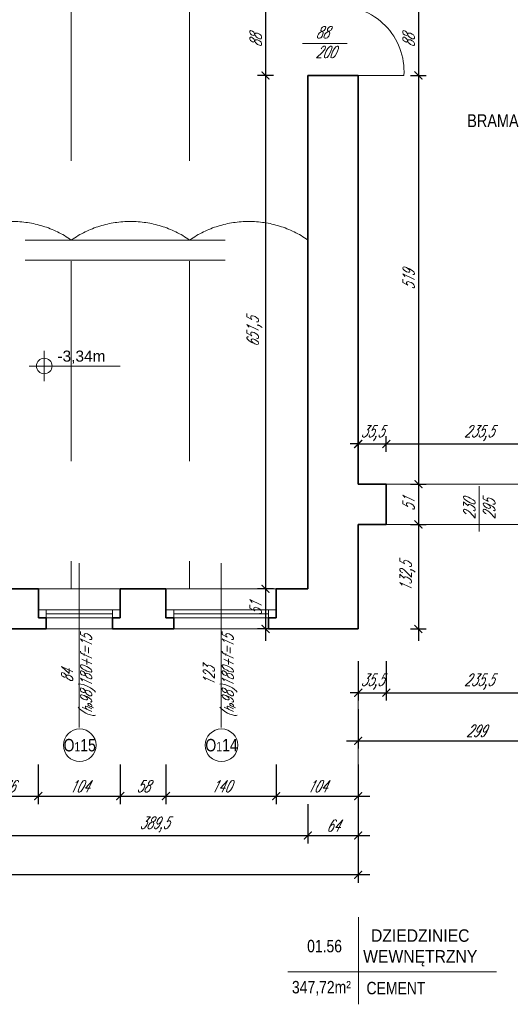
# Model space of a CAD drawing. Header units: millimetres. Extents: x 402 to 79005, y -7782 to 89952.
# Tile 246 of 256: x 25312 to 25935, y 37912 to 39161. Entities that reach past the tile are written whole.
import ezdxf
from ezdxf.enums import TextEntityAlignment as Align

# ---------------------------------------------------------------- set-up
doc = ezdxf.new("R2010")
doc.units = ezdxf.units.MM
doc.header["$LTSCALE"] = 10
doc.linetypes.add('DASHED', pattern=[19.05, 12.7, -6.35])
doc.layers.get('0').update_dxf_attribs({"lineweight": 0})
doc.layers.get('Defpoints').update_dxf_attribs({"color": 253})
for name, color, linetype, lineweight in [('01 parter - ściany', 253, 'Continuous', 35), ('03-01_okna', 253, 'Continuous', 15), ('03_drzwi', 253, 'Continuous', 15), ('04-1_widok', 253, 'Continuous', 5), ('04-2_nad', 253, 'DASHED', 5), ('05-01_wymiary', 253, 'Continuous', 5), ('05-03_opis', 253, 'Continuous', 5)]:
    doc.layers.add(name, color=color, linetype=linetype, lineweight=lineweight)
doc.styles.add('arial', font='ARIAL.TTF')
doc.styles.add('ariel', font='ARIAL.TTF', dxfattribs={"width": 0.8})
doc.styles.add('ariel_wym', font='simplex.shx', dxfattribs={"width": 0.65, "oblique": 25})
doc.dimstyles.new('ariel 50', dxfattribs={"dimtxt": 15, "dimasz": 10, "dimexe": 10, "dimexo": 0, "dimgap": 5, "dimtad": 1, "dimdec": 1, "dimrnd": 0.5, "dimtxsty": 'ariel_wym', "dimblk": 'ARCHTICK', "dimcen": 2.5, "dimdle": 15, "dimazin": 0, "dimtfac": 1, "dimtdec": 1, "dimtix": 1, "dimtmove": 0, "dimatfit": 3, "dimldrblk": 'DOT', "dimfxl": 0, "dimarcsym": 0})
doc.dimstyles.new('ariel 50 wnętrze', dxfattribs={"dimtxt": 15, "dimasz": 10, "dimexe": 10, "dimexo": 0, "dimgap": 5, "dimtad": 1, "dimdec": 1, "dimrnd": 0.5, "dimtxsty": 'ariel_wym', "dimblk": 'ARCHTICK', "dimcen": 2.5, "dimdle": 15, "dimazin": 0, "dimtfac": 1, "dimtdec": 1, "dimtix": 1, "dimtmove": 0, "dimatfit": 3, "dimldrblk": 'DOT', "dimfxl": 0, "dimarcsym": 0})

# ---------------------------------------------------------------- blocks, each defined once
blk = doc.blocks.new('_ArchTick')
at = {"color": 0, "linetype": 'ByBlock', "const_width": 0.15}
blk.add_lwpolyline([(-0.5, -0.5), (0.5, 0.5)], dxfattribs=at)
blk = doc.blocks.new('*D656')
at = {"layer": '05-01_wymiary', "color": 0, "lineweight": -2}
for p, q in [((25259.8, 38215.8), (25259.8, 38165.8)), ((25335.8, 38215.8), (25335.8, 38165.8)), ((25244.8, 38175.8), (25350.8, 38175.8))]:
    blk.add_line(p, q, dxfattribs=at)
at = {"layer": 'Defpoints', "color": 0}
for p in [(25259.8, 38439), (25335.8, 38439), (25335.8, 38175.8)]:
    blk.add_point(p, dxfattribs=at)
at = {"layer": '05-01_wymiary', "color": 0, "lineweight": -2, "xscale": 10, "yscale": 10, "zscale": 10, "rotation": 180}
blk.add_blockref('_ArchTick', (25259.8, 38175.8), dxfattribs=at)
at = {"layer": '05-01_wymiary', "color": 0, "lineweight": -2, "xscale": 10, "yscale": 10, "zscale": 10}
blk.add_blockref('_ArchTick', (25335.8, 38175.8), dxfattribs=at)
at = {"layer": '05-01_wymiary', "color": 0, "insert": (25297.8, 38188.3), "char_height": 15, "attachment_point": 5, "style": 'ariel_wym'}
blk.add_mtext('76', dxfattribs=at)
blk = doc.blocks.new('_Dot')
at = {"color": 0, "linetype": 'ByBlock', "lineweight": -2}
blk.add_line((-0.5, 0), (-1, 0), dxfattribs=at)
at = {"color": 0, "linetype": 'ByBlock', "const_width": 0.5}
blk.add_lwpolyline([(-0.25, 0, 1), (0.25, 0, 1)], format="xyb", close=True, dxfattribs=at)
blk = doc.blocks.new('*D657')
at = {"layer": '05-01_wymiary', "color": 0, "lineweight": -2}
for p, q in [((25335.8, 38215.8), (25335.8, 38165.8)), ((25439.8, 38215.8), (25439.8, 38165.8)), ((25320.8, 38175.8), (25454.8, 38175.8))]:
    blk.add_line(p, q, dxfattribs=at)
at = {"layer": 'Defpoints', "color": 0}
for p in [(25335.8, 38439), (25439.8, 38439), (25439.8, 38175.8)]:
    blk.add_point(p, dxfattribs=at)
at = {"layer": '05-01_wymiary', "color": 0, "lineweight": -2, "xscale": 10, "yscale": 10, "zscale": 10, "rotation": 180}
blk.add_blockref('_ArchTick', (25335.8, 38175.8), dxfattribs=at)
at = {"layer": '05-01_wymiary', "color": 0, "lineweight": -2, "xscale": 10, "yscale": 10, "zscale": 10}
blk.add_blockref('_ArchTick', (25439.8, 38175.8), dxfattribs=at)
at = {"layer": '05-01_wymiary', "color": 0, "insert": (25387.8, 38188.3), "char_height": 15, "attachment_point": 5, "style": 'ariel_wym'}
blk.add_mtext('104', dxfattribs=at)
blk = doc.blocks.new('*D658')
at = {"layer": '05-01_wymiary', "color": 0, "lineweight": -2}
for p, q in [((25439.8, 38215.8), (25439.8, 38165.8)), ((25497.8, 38215.8), (25497.8, 38165.8)), ((25424.8, 38175.8), (25512.8, 38175.8))]:
    blk.add_line(p, q, dxfattribs=at)
at = {"layer": 'Defpoints', "color": 0}
for p in [(25439.8, 38439), (25497.8, 38439.1), (25497.8, 38175.8)]:
    blk.add_point(p, dxfattribs=at)
at = {"layer": '05-01_wymiary', "color": 0, "lineweight": -2, "xscale": 10, "yscale": 10, "zscale": 10, "rotation": 180}
blk.add_blockref('_ArchTick', (25439.8, 38175.8), dxfattribs=at)
at = {"layer": '05-01_wymiary', "color": 0, "lineweight": -2, "xscale": 10, "yscale": 10, "zscale": 10}
blk.add_blockref('_ArchTick', (25497.8, 38175.8), dxfattribs=at)
at = {"layer": '05-01_wymiary', "color": 0, "insert": (25468.8, 38188.3), "char_height": 15, "attachment_point": 5, "style": 'ariel_wym'}
blk.add_mtext('58', dxfattribs=at)
blk = doc.blocks.new('*D659')
at = {"layer": '05-01_wymiary', "color": 0, "lineweight": -2}
for p, q in [((25497.8, 38215.8), (25497.8, 38165.8)), ((25637.8, 38215.8), (25637.8, 38165.8)), ((25482.8, 38175.8), (25652.8, 38175.8))]:
    blk.add_line(p, q, dxfattribs=at)
at = {"layer": 'Defpoints', "color": 0}
for p in [(25497.8, 38439.1), (25637.8, 38439.1), (25637.8, 38175.8)]:
    blk.add_point(p, dxfattribs=at)
at = {"layer": '05-01_wymiary', "color": 0, "lineweight": -2, "xscale": 10, "yscale": 10, "zscale": 10, "rotation": 180}
blk.add_blockref('_ArchTick', (25497.8, 38175.8), dxfattribs=at)
at = {"layer": '05-01_wymiary', "color": 0, "lineweight": -2, "xscale": 10, "yscale": 10, "zscale": 10}
blk.add_blockref('_ArchTick', (25637.8, 38175.8), dxfattribs=at)
at = {"layer": '05-01_wymiary', "color": 0, "insert": (25567.8, 38188.3), "char_height": 15, "attachment_point": 5, "style": 'ariel_wym'}
blk.add_mtext('140', dxfattribs=at)
blk = doc.blocks.new('*D660')
at = {"layer": '05-01_wymiary', "color": 0, "lineweight": -2}
for p, q in [((25637.8, 38215.8), (25637.8, 38165.8)), ((25741.8, 38215.8), (25741.8, 38165.8)), ((25622.8, 38175.8), (25756.8, 38175.8))]:
    blk.add_line(p, q, dxfattribs=at)
at = {"layer": 'Defpoints', "color": 0}
for p in [(25637.8, 38439.1), (25741.8, 38388), (25741.8, 38175.8)]:
    blk.add_point(p, dxfattribs=at)
at = {"layer": '05-01_wymiary', "color": 0, "lineweight": -2, "xscale": 10, "yscale": 10, "zscale": 10, "rotation": 180}
blk.add_blockref('_ArchTick', (25637.8, 38175.8), dxfattribs=at)
at = {"layer": '05-01_wymiary', "color": 0, "lineweight": -2, "xscale": 10, "yscale": 10, "zscale": 10}
blk.add_blockref('_ArchTick', (25741.8, 38175.8), dxfattribs=at)
at = {"layer": '05-01_wymiary', "color": 0, "insert": (25689.8, 38188.3), "char_height": 15, "attachment_point": 5, "style": 'ariel_wym'}
blk.add_mtext('104', dxfattribs=at)
blk = doc.blocks.new('*D665')
at = {"layer": '05-01_wymiary', "color": 0, "lineweight": -2}
for p, q in [((25288.4, 38165.8), (25288.4, 38115.8)), ((25677.8, 38165.8), (25677.8, 38115.8)), ((25273.4, 38125.8), (25692.8, 38125.8))]:
    blk.add_line(p, q, dxfattribs=at)
at = {"layer": 'Defpoints', "color": 0}
for p in [(25288.4, 38869), (25677.8, 38439.1), (25677.8, 38125.8)]:
    blk.add_point(p, dxfattribs=at)
at = {"layer": '05-01_wymiary', "color": 0, "lineweight": -2, "xscale": 10, "yscale": 10, "zscale": 10, "rotation": 180}
blk.add_blockref('_ArchTick', (25288.4, 38125.8), dxfattribs=at)
at = {"layer": '05-01_wymiary', "color": 0, "lineweight": -2, "xscale": 10, "yscale": 10, "zscale": 10}
blk.add_blockref('_ArchTick', (25677.8, 38125.8), dxfattribs=at)
at = {"layer": '05-01_wymiary', "color": 0, "insert": (25483.1, 38139.7), "char_height": 15, "attachment_point": 5, "style": 'ariel_wym'}
blk.add_mtext('389,5', dxfattribs=at)
blk = doc.blocks.new('*D666')
at = {"layer": '05-01_wymiary', "color": 0, "lineweight": -2}
for p, q in [((25677.8, 38165.8), (25677.8, 38115.8)), ((25741.8, 38165.8), (25741.8, 38115.8)), ((25662.8, 38125.8), (25756.8, 38125.8))]:
    blk.add_line(p, q, dxfattribs=at)
at = {"layer": 'Defpoints', "color": 0}
for p in [(25677.8, 38439.1), (25741.8, 38388), (25741.8, 38125.8)]:
    blk.add_point(p, dxfattribs=at)
at = {"layer": '05-01_wymiary', "color": 0, "lineweight": -2, "xscale": 10, "yscale": 10, "zscale": 10, "rotation": 180}
blk.add_blockref('_ArchTick', (25677.8, 38125.8), dxfattribs=at)
at = {"layer": '05-01_wymiary', "color": 0, "lineweight": -2, "xscale": 10, "yscale": 10, "zscale": 10}
blk.add_blockref('_ArchTick', (25741.8, 38125.8), dxfattribs=at)
at = {"layer": '05-01_wymiary', "color": 0, "insert": (25709.8, 38138.3), "char_height": 15, "attachment_point": 5, "style": 'ariel_wym'}
blk.add_mtext('64', dxfattribs=at)
blk = doc.blocks.new('*D667')
at = {"layer": '05-01_wymiary', "color": 0, "lineweight": -2}
for p, q in [((24111.7, 38115.8), (24111.7, 38065.8)), ((25741.8, 38115.8), (25741.8, 38065.8)), ((25756.8, 38075.8), (24096.7, 38075.8))]:
    blk.add_line(p, q, dxfattribs=at)
at = {"layer": 'Defpoints', "color": 0}
for p in [(24111.7, 38388), (25741.8, 38388), (24111.7, 38075.8)]:
    blk.add_point(p, dxfattribs=at)
at = {"layer": '05-01_wymiary', "color": 0, "lineweight": -2, "xscale": 10, "yscale": 10, "zscale": 10, "rotation": 180}
blk.add_blockref('_ArchTick', (24111.7, 38075.8), dxfattribs=at)
at = {"layer": '05-01_wymiary', "color": 0, "lineweight": -2, "xscale": 10, "yscale": 10, "zscale": 10}
blk.add_blockref('_ArchTick', (25741.8, 38075.8), dxfattribs=at)
at = {"layer": '05-01_wymiary', "color": 0, "insert": (24926.8, 38088.3), "char_height": 15, "attachment_point": 5, "style": 'ariel_wym'}
blk.add_mtext('1630', dxfattribs=at)
blk = doc.blocks.new('*D668')
at = {"layer": '05-01_wymiary', "color": 0, "lineweight": -2}
for p, q in [((25741.8, 38347.1), (25741.8, 38297.1)), ((25777.5, 38347.1), (25777.5, 38297.1)), ((25741.8, 38307.1), (25731.8, 38307.1)), ((25741.8, 38307.1), (25777.5, 38307.1)), ((25777.5, 38307.1), (25787.5, 38307.1))]:
    blk.add_line(p, q, dxfattribs=at)
at = {"layer": 'Defpoints', "color": 0}
for p in [(25741.8, 38520.7), (25777.5, 38520.7), (25777.5, 38307.1)]:
    blk.add_point(p, dxfattribs=at)
at = {"layer": '05-01_wymiary', "color": 0, "lineweight": -2, "xscale": 10, "yscale": 10, "zscale": 10}
blk.add_blockref('_ArchTick', (25741.8, 38307.1), dxfattribs=at)
at = {"layer": '05-01_wymiary', "color": 0, "lineweight": -2, "xscale": 10, "yscale": 10, "zscale": 10, "rotation": 180}
blk.add_blockref('_ArchTick', (25777.5, 38307.1), dxfattribs=at)
at = {"layer": '05-01_wymiary', "color": 0, "insert": (25759.7, 38321.1), "char_height": 15, "attachment_point": 5, "style": 'ariel_wym'}
blk.add_mtext('35,5', dxfattribs=at)
blk = doc.blocks.new('*D669')
at = {"layer": '05-01_wymiary', "color": 0, "lineweight": -2}
for p, q in [((25777.5, 38347.1), (25777.5, 38297.1)), ((26012.9, 38347.1), (26012.9, 38297.1)), ((25762.5, 38307.1), (26027.9, 38307.1))]:
    blk.add_line(p, q, dxfattribs=at)
at = {"layer": 'Defpoints', "color": 0}
for p in [(25777.5, 38520.7), (26012.9, 38520.7), (26012.9, 38307.1)]:
    blk.add_point(p, dxfattribs=at)
at = {"layer": '05-01_wymiary', "color": 0, "lineweight": -2, "xscale": 10, "yscale": 10, "zscale": 10, "rotation": 180}
blk.add_blockref('_ArchTick', (25777.5, 38307.1), dxfattribs=at)
at = {"layer": '05-01_wymiary', "color": 0, "lineweight": -2, "xscale": 10, "yscale": 10, "zscale": 10}
blk.add_blockref('_ArchTick', (26012.9, 38307.1), dxfattribs=at)
at = {"layer": '05-01_wymiary', "color": 0, "insert": (25895.2, 38321.1), "char_height": 15, "attachment_point": 5, "style": 'ariel_wym'}
blk.add_mtext('235,5', dxfattribs=at)
blk = doc.blocks.new('*D677')
at = {"layer": '05-01_wymiary', "color": 0, "lineweight": -2}
for p, q in [((25741.8, 38286.1), (25741.8, 38236.1)), ((26041, 38286.1), (26041, 38236.1)), ((25726.8, 38246.1), (26056, 38246.1))]:
    blk.add_line(p, q, dxfattribs=at)
at = {"layer": 'Defpoints', "color": 0}
for p in [(26041, 38571.7), (25741.8, 38520.7), (26041, 38246.1)]:
    blk.add_point(p, dxfattribs=at)
at = {"layer": '05-01_wymiary', "color": 0, "lineweight": -2, "xscale": 10, "yscale": 10, "zscale": 10, "rotation": 180}
blk.add_blockref('_ArchTick', (25741.8, 38246.1), dxfattribs=at)
at = {"layer": '05-01_wymiary', "color": 0, "lineweight": -2, "xscale": 10, "yscale": 10, "zscale": 10}
blk.add_blockref('_ArchTick', (26041, 38246.1), dxfattribs=at)
at = {"layer": '05-01_wymiary', "color": 0, "insert": (25891.4, 38258.6), "char_height": 15, "attachment_point": 5, "style": 'ariel_wym'}
blk.add_mtext('299', dxfattribs=at)
blk = doc.blocks.new('*D688')
at = {"layer": '05-01_wymiary', "color": 0, "lineweight": -2}
for p, q in [((25818.3, 39193.7), (25818.3, 39075.7)), ((25808.3, 39178.7), (25828.3, 39178.7)), ((25808.3, 39090.7), (25828.3, 39090.7))]:
    blk.add_line(p, q, dxfattribs=at)
at = {"layer": 'Defpoints', "color": 0}
for p in [(25741.8, 39178.7), (25741.8, 39090.7), (25818.3, 39090.7)]:
    blk.add_point(p, dxfattribs=at)
at = {"layer": '05-01_wymiary', "color": 0, "lineweight": -2, "xscale": 10, "yscale": 10, "zscale": 10}
for p, rotation in [((25818.3, 39178.7), 90), ((25818.3, 39090.7), 270)]:
    blk.add_blockref('_ArchTick', p, dxfattribs=dict(at, rotation=rotation))
at = {"layer": '05-01_wymiary', "color": 0, "insert": (25805.8, 39134.7), "char_height": 15, "attachment_point": 5, "rotation": 90, "style": 'ariel_wym'}
blk.add_mtext('88', dxfattribs=at)
blk = doc.blocks.new('*D689')
at = {"layer": '05-01_wymiary', "color": 0, "lineweight": -2}
for p, q in [((25818.3, 39105.7), (25818.3, 38556.7)), ((25808.3, 39090.7), (25828.3, 39090.7)), ((25808.3, 38571.7), (25828.3, 38571.7))]:
    blk.add_line(p, q, dxfattribs=at)
at = {"layer": 'Defpoints', "color": 0}
for p in [(25741.8, 39090.7), (25777.5, 38571.7), (25818.3, 38571.7)]:
    blk.add_point(p, dxfattribs=at)
at = {"layer": '05-01_wymiary', "color": 0, "lineweight": -2, "xscale": 10, "yscale": 10, "zscale": 10}
for p, rotation in [((25818.3, 39090.7), 90), ((25818.3, 38571.7), 270)]:
    blk.add_blockref('_ArchTick', p, dxfattribs=dict(at, rotation=rotation))
at = {"layer": '05-01_wymiary', "color": 0, "insert": (25805.8, 38831.2), "char_height": 15, "attachment_point": 5, "rotation": 90, "style": 'ariel_wym'}
blk.add_mtext('519', dxfattribs=at)
blk = doc.blocks.new('*D690')
at = {"layer": '05-01_wymiary', "color": 0, "lineweight": -2}
for p, q in [((25818.3, 38586.7), (25818.3, 38505.7)), ((25808.3, 38571.7), (25828.3, 38571.7)), ((25808.3, 38520.7), (25828.3, 38520.7))]:
    blk.add_line(p, q, dxfattribs=at)
at = {"layer": 'Defpoints', "color": 0}
for p in [(25777.5, 38571.7), (25777.5, 38520.7), (25818.3, 38520.7)]:
    blk.add_point(p, dxfattribs=at)
at = {"layer": '05-01_wymiary', "color": 0, "lineweight": -2, "xscale": 10, "yscale": 10, "zscale": 10}
for p, rotation in [((25818.3, 38571.7), 90), ((25818.3, 38520.7), 270)]:
    blk.add_blockref('_ArchTick', p, dxfattribs=dict(at, rotation=rotation))
at = {"layer": '05-01_wymiary', "color": 0, "insert": (25805.8, 38546.2), "char_height": 15, "attachment_point": 5, "rotation": 90, "style": 'ariel_wym'}
blk.add_mtext('51', dxfattribs=at)
blk = doc.blocks.new('*D691')
at = {"layer": '05-01_wymiary', "color": 0, "lineweight": -2}
for p, q in [((25818.3, 38535.7), (25818.3, 38373)), ((25808.3, 38520.7), (25828.3, 38520.7)), ((25808.3, 38388), (25828.3, 38388))]:
    blk.add_line(p, q, dxfattribs=at)
at = {"layer": 'Defpoints', "color": 0}
for p in [(25777.5, 38520.7), (25741.8, 38388), (25818.3, 38388)]:
    blk.add_point(p, dxfattribs=at)
at = {"layer": '05-01_wymiary', "color": 0, "lineweight": -2, "xscale": 10, "yscale": 10, "zscale": 10}
for p, rotation in [((25818.3, 38520.7), 90), ((25818.3, 38388), 270)]:
    blk.add_blockref('_ArchTick', p, dxfattribs=dict(at, rotation=rotation))
at = {"layer": '05-01_wymiary', "color": 0, "insert": (25804.4, 38454.4), "char_height": 15, "attachment_point": 5, "rotation": 90, "style": 'ariel_wym'}
blk.add_mtext('132,5', dxfattribs=at)
blk = doc.blocks.new('*D692')
at = {"layer": '05-01_wymiary', "color": 0, "lineweight": -2}
for p, q in [((25741.8, 38622.8), (25731.8, 38622.8)), ((25741.8, 38612.8), (25741.8, 38632.8)), ((25741.8, 38622.8), (25777.5, 38622.8)), ((25777.5, 38612.8), (25777.5, 38632.8)), ((25777.5, 38622.8), (25787.5, 38622.8))]:
    blk.add_line(p, q, dxfattribs=at)
at = {"layer": 'Defpoints', "color": 0}
for p in [(25777.5, 38622.8), (25741.8, 38571.7), (25777.5, 38571.7)]:
    blk.add_point(p, dxfattribs=at)
at = {"layer": '05-01_wymiary', "color": 0, "lineweight": -2, "xscale": 10, "yscale": 10, "zscale": 10}
blk.add_blockref('_ArchTick', (25741.8, 38622.8), dxfattribs=at)
at = {"layer": '05-01_wymiary', "color": 0, "lineweight": -2, "xscale": 10, "yscale": 10, "zscale": 10, "rotation": 180}
blk.add_blockref('_ArchTick', (25777.5, 38622.8), dxfattribs=at)
at = {"layer": '05-01_wymiary', "color": 0, "insert": (25759.7, 38636.7), "char_height": 15, "attachment_point": 5, "style": 'ariel_wym'}
blk.add_mtext('35,5', dxfattribs=at)
blk = doc.blocks.new('*D693')
at = {"layer": '05-01_wymiary', "color": 0, "lineweight": -2}
for p, q in [((25762.5, 38622.8), (26027.9, 38622.8)), ((25777.5, 38612.8), (25777.5, 38632.8)), ((26012.9, 38612.8), (26012.9, 38632.8))]:
    blk.add_line(p, q, dxfattribs=at)
at = {"layer": 'Defpoints', "color": 0}
for p in [(26012.9, 38622.8), (25777.5, 38571.7), (26012.9, 38571.7)]:
    blk.add_point(p, dxfattribs=at)
at = {"layer": '05-01_wymiary', "color": 0, "lineweight": -2, "xscale": 10, "yscale": 10, "zscale": 10, "rotation": 180}
blk.add_blockref('_ArchTick', (25777.5, 38622.8), dxfattribs=at)
at = {"layer": '05-01_wymiary', "color": 0, "lineweight": -2, "xscale": 10, "yscale": 10, "zscale": 10}
blk.add_blockref('_ArchTick', (26012.9, 38622.8), dxfattribs=at)
at = {"layer": '05-01_wymiary', "color": 0, "insert": (25895.2, 38636.7), "char_height": 15, "attachment_point": 5, "style": 'ariel_wym'}
blk.add_mtext('235,5', dxfattribs=at)
blk = doc.blocks.new('*D696')
at = {"layer": '05-01_wymiary', "color": 0, "lineweight": -2}
for p, q in [((25624.2, 39193.7), (25624.2, 39075.7)), ((25634.2, 39178.7), (25614.2, 39178.7)), ((25634.2, 39090.7), (25614.2, 39090.7))]:
    blk.add_line(p, q, dxfattribs=at)
at = {"layer": 'Defpoints', "color": 0}
for p in [(25677.8, 39178.7), (25624.2, 39090.7), (25677.8, 39090.7)]:
    blk.add_point(p, dxfattribs=at)
at = {"layer": '05-01_wymiary', "color": 0, "lineweight": -2, "xscale": 10, "yscale": 10, "zscale": 10}
for p, rotation in [((25624.2, 39178.7), 90), ((25624.2, 39090.7), 270)]:
    blk.add_blockref('_ArchTick', p, dxfattribs=dict(at, rotation=rotation))
at = {"layer": '05-01_wymiary', "color": 0, "insert": (25611.7, 39134.7), "char_height": 15, "attachment_point": 5, "rotation": 90, "style": 'ariel_wym'}
blk.add_mtext('88', dxfattribs=at)
blk = doc.blocks.new('*D697')
at = {"layer": '05-01_wymiary', "color": 0, "lineweight": -2}
for p, q in [((25624.2, 39105.7), (25624.2, 38424.1)), ((25634.2, 39090.7), (25614.2, 39090.7)), ((25634.2, 38439.1), (25614.2, 38439.1))]:
    blk.add_line(p, q, dxfattribs=at)
at = {"layer": 'Defpoints', "color": 0}
for p in [(25677.8, 39090.7), (25624.2, 38439.1), (25677.8, 38439.1)]:
    blk.add_point(p, dxfattribs=at)
at = {"layer": '05-01_wymiary', "color": 0, "lineweight": -2, "xscale": 10, "yscale": 10, "zscale": 10}
for p, rotation in [((25624.2, 39090.7), 90), ((25624.2, 38439.1), 270)]:
    blk.add_blockref('_ArchTick', p, dxfattribs=dict(at, rotation=rotation))
at = {"layer": '05-01_wymiary', "color": 0, "insert": (25610.2, 38764.9), "char_height": 15, "attachment_point": 5, "rotation": 90, "style": 'ariel_wym'}
blk.add_mtext('651,5', dxfattribs=at)
blk = doc.blocks.new('*D698')
at = {"layer": '05-01_wymiary', "color": 0, "lineweight": -2}
for p, q in [((25624.2, 38454.1), (25624.2, 38373)), ((25634.2, 38439.1), (25614.2, 38439.1)), ((25634.2, 38388), (25614.2, 38388))]:
    blk.add_line(p, q, dxfattribs=at)
at = {"layer": 'Defpoints', "color": 0}
for p in [(25677.8, 38439.1), (25624.2, 38388), (25741.8, 38388)]:
    blk.add_point(p, dxfattribs=at)
at = {"layer": '05-01_wymiary', "color": 0, "lineweight": -2, "xscale": 10, "yscale": 10, "zscale": 10}
for p, rotation in [((25624.2, 38439.1), 90), ((25624.2, 38388), 270)]:
    blk.add_blockref('_ArchTick', p, dxfattribs=dict(at, rotation=rotation))
at = {"layer": '05-01_wymiary', "color": 0, "insert": (25611.7, 38413.6), "char_height": 15, "attachment_point": 5, "rotation": 90, "style": 'ariel_wym'}
blk.add_mtext('51', dxfattribs=at)
blk = doc.blocks.new('kota rzutowa')
at = {"ltscale": 0.5}
for p, q in [((0, -20.6), (0, 20.6)), ((-20.6, 0), (102.8, 0))]:
    blk.add_line(p, q, dxfattribs=at)
blk.add_circle((0, 0), 10.6, dxfattribs=at)
at = {"ltscale": 0.5, "style": 'arial'}
blk.add_attdef('POZ._POSADKI_WYKOŃCZONWJ', text='', height=15, dxfattribs=at).set_placement((17.9, 1.4), align=Align.BOTTOM_LEFT)
blk.add_attdef('POZ._POSADZKI_KONSTRUKCJA', text='', height=15, dxfattribs=at).set_placement((17, -5), align=Align.TOP_LEFT)

msp = doc.modelspace()

# ---------------------------------------------------------------- linework, layer by layer
at = {"layer": '01 parter - ściany'}
for p, q in [((25677.835, 39090.732), (25677.835, 38439.047)), ((25741.835, 39090.732), (25677.835, 39090.732)), ((25741.835, 39090.732), (25741.835, 38571.732)), ((25741.835, 38571.732), (25777.513, 38571.732)), ((25777.513, 38520.732), (25777.513, 38571.732)), ((25741.835, 38520.732), (25741.835, 38388.047)), ((25777.513, 38520.732), (25741.835, 38520.732)), ((25335.847, 38438.957), (25259.821, 38438.957)), ((25335.847, 38438.957), (25335.847, 38402.08)), ((25439.821, 38439.101), (25439.818, 38402.1)), ((25439.821, 38439.029), (25439.818, 38402.1)), ((25497.835, 38439.029), (25439.821, 38439.029)), ((25497.835, 38439.102), (25497.835, 38402.08)), ((25637.835, 38439.102), (25637.832, 38402.1)), ((25637.835, 38439.101), (25637.832, 38402.1)), ((25677.835, 38439.101), (25637.834, 38439.101)), ((25345.819, 38402.081), (25335.847, 38402.081)), ((25345.818, 38387.957), (25345.819, 38402.081)), ((25429.818, 38388.029), (25429.818, 38402.099)), ((25439.79, 38402.081), (25429.818, 38402.081)), ((25507.806, 38402.081), (25497.835, 38402.081)), ((25507.806, 38388.08), (25507.806, 38402.081)), ((25627.831, 38388.08), (25627.832, 38402.099)), ((25637.803, 38402.081), (25627.832, 38402.081)), ((25345.818, 38387.957), (25249.818, 38387.957)), ((25507.806, 38388.029), (25429.818, 38388.029)), ((25741.835, 38388.047), (25627.831, 38388.08))]:
    msp.add_line(p, q, dxfattribs=at)
at = {"layer": '03-01_okna', "linetype": 'Continuous', "lineweight": 0}
for p, q in [((25439.819, 38412.101), (25335.847, 38412.08)), ((25345.819, 38402.081), (25345.817, 38412.081)), ((25429.818, 38402.081), (25429.817, 38412.081)), ((25637.832, 38412.101), (25497.835, 38412.08)), ((25507.806, 38402.081), (25507.805, 38412.081)), ((25627.832, 38402.081), (25627.83, 38412.081)), ((25429.818, 38407.099), (25345.818, 38407.081)), ((25429.818, 38402.099), (25345.819, 38402.081)), ((25627.831, 38407.099), (25507.805, 38407.081)), ((25627.832, 38402.099), (25507.806, 38402.081)), ((25345.818, 38388.08), (25429.818, 38388.08)), ((25507.806, 38388.08), (25627.831, 38388.08))]:
    msp.add_line(p, q, dxfattribs=at)
at = {"layer": '03_drzwi'}
for p, q in [((25671.233, 39131.339), (25728.009, 39131.339)), ((25799.835, 39090.732), (25709.835, 39090.732)), ((25895.208, 38569.409), (25895.208, 38511.522))]:
    msp.add_line(p, q, dxfattribs=at)
msp.add_arc((25717.012, 39095.851), 82.98, 356.462835, 92.813591, dxfattribs=at)
at = {"layer": '04-1_widok'}
for p, q in [((25335.847, 38439.029), (25439.821, 38439.102)), ((25497.835, 38439.029), (25637.835, 38439.102))]:
    msp.add_line(p, q, dxfattribs=at)
at = {"layer": '04-2_nad', "ltscale": 2}
for p, q in [((25377.691, 39617.047), (25377.691, 38438.907)), ((25527.891, 39617.047), (25527.891, 38438.907)), ((24176.091, 38881.746), (25678.091, 38881.746)), ((24176.091, 38856.312), (25678.091, 38856.312)), ((25777.513, 38571.732), (26012.903, 38571.732)), ((26012.903, 38520.732), (25777.513, 38520.732))]:
    msp.add_line(p, q, dxfattribs=at)
for centre in [(25302.591, 38773.716), (25452.791, 38773.716), (25602.991, 38773.716)]:
    msp.add_arc(centre, 131.569, 55.193702, 124.806298, dxfattribs=at)
at = {"layer": '05-01_wymiary'}
msp.add_line((25741.835, 38065.757), (25741.835, 38342.123), dxfattribs=at)
at = {"layer": '05-03_opis', "lineweight": 0}
for p, q in [((25387.818, 38471.472), (25387.818, 38263.071)), ((25567.818, 38471.472), (25567.818, 38263.071)), ((25742.316, 38022.28), (25742.316, 37911.532)), ((25652.702, 37952.621), (25917.565, 37952.621))]:
    msp.add_line(p, q, dxfattribs=at)
for centre in [(25388.318, 38240.382), (25568.318, 38240.382)]:
    msp.add_circle(centre, 20.689, dxfattribs=at)

# ---------------------------------------------------------------- block references
at = {"layer": '05-03_opis', "xscale": 0.9359999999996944, "yscale": 0.9359999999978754, "zscale": 0.9359999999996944}
msp.add_blockref('kota rzutowa', (25343.271, 38721.8), dxfattribs=at).add_auto_attribs({'POZ._POSADKI_WYKOŃCZONWJ': '-3,34m'})

# ---------------------------------------------------------------- texts
at = {"layer": '03_drzwi', "char_height": 15, "width": 160.59049, "attachment_point": 7, "style": 'ariel_wym'}
for s, insert, rotation in [('88\\P200', (25687.721, 39112.843), 0.008499), ('230\\P295', (25915.508, 38527.321), 90)]:
    msp.add_mtext(s, dxfattribs=dict(at, insert=insert, rotation=rotation))
at = {"layer": '05-03_opis', "insert": (25912.875, 39033.206), "char_height": 16.3964, "width": 76.2388, "attachment_point": 5, "style": 'ariel'}
msp.add_mtext('BRAMA ', dxfattribs=at)
at = {"layer": '05-03_opis', "lineweight": 0, "char_height": 14.4, "width": 62.66128, "attachment_point": 5, "rotation": 90, "style": 'ariel_wym'}
for s, insert in [('84\\P({\\H0.8333x;h\\H0.6x;p}98)180+f=15', (25386.739, 38328.224)), ('123\\P({\\H0.8333x;h\\H0.6x;p}98)180+f=15', (25566.739, 38328.224))]:
    msp.add_mtext(s, dxfattribs=dict(at, insert=insert))
at = {"layer": '05-03_opis', "lineweight": 0, "char_height": 15.84, "attachment_point": 5, "style": 'ariel'}
for s, insert, width in [('O{\\H0.7576x;1}15', (25388.318, 38240.382), 75.19353), ('O{\\H0.7576x;1}14', (25568.318, 38240.382), 75.19353), ('\\W0.9;{\\fArial|b0|i0|c238|p34;DZIEDZINIEC\\PWEWNĘTRZNY}', (25820.592, 37983.203), 75.1935), ('{\\fArial|b0|i0|c238|p34;01.56}', (25699.149, 37985.311), 75.1935), ('{\\fArial|b0|i0|c238|p34;347,72m²}', (25695.139, 37931.81), 75.1935), ('CEMENT', (25789.743, 37932.008), 75.1935)]:
    msp.add_mtext(s, dxfattribs=dict(at, insert=insert, width=width))

# ---------------------------------------------------------------- dimensions: what is measured, and where the dimension line sits
at = {"layer": '05-01_wymiary'}
for base, p1, p2, picture, middle in [((25624.151, 39090.732), (25677.835, 39178.732), (25677.835, 39090.732), '*D696', (25611.651, 39134.732)), ((25818.304, 39090.732), (25741.835, 39178.732), (25741.835, 39090.732), '*D688', (25805.804, 39134.732)), ((25624.151, 38439.101), (25677.835, 39090.732), (25677.835, 38439.101), '*D697', (25610.222, 38764.917)), ((25818.304, 38571.732), (25741.835, 39090.732), (25777.513, 38571.732), '*D689', (25805.804, 38831.232)), ((25818.304, 38520.732), (25777.513, 38571.732), (25777.513, 38520.732), '*D690', (25805.804, 38546.232)), ((25818.304, 38388.047), (25777.513, 38520.732), (25741.835, 38388.047), '*D691', (25804.375, 38454.389)), ((25624.151, 38388.047), (25677.835, 38439.101), (25741.835, 38388.047), '*D698', (25611.651, 38413.574))]:
    dim = msp.add_linear_dim(base=base, p1=p1, p2=p2, angle=90, dimstyle='ariel 50 wnętrze', override={"dimtmove": 1}, dxfattribs=at)
    dim.commit()
    dim.dimension.update_dxf_attribs({"geometry": picture, "text_midpoint": middle})
for base, p1, p2, dimstyle, picture, middle in [((25677.835, 38125.757), (25288.432, 38868.953), (25677.835, 38439.101), 'ariel 50', '*D665', (25483.133, 38139.686)), ((26012.903, 38622.774), (25777.513, 38571.732), (26012.903, 38571.732), 'ariel 50 wnętrze', '*D693', (25895.208, 38636.702)), ((26012.903, 38307.123), (25777.513, 38520.732), (26012.903, 38520.732), 'ariel 50', '*D669', (25895.208, 38321.051)), ((25335.847, 38175.757), (25259.821, 38438.957), (25335.847, 38439.029), 'ariel 50', '*D656', (25297.834, 38188.257)), ((25439.821, 38175.757), (25335.847, 38439.029), (25439.821, 38439.029), 'ariel 50', '*D657', (25387.834, 38188.257)), ((25497.835, 38175.757), (25439.821, 38439.029), (25497.835, 38439.102), 'ariel 50', '*D658', (25468.828, 38188.257)), ((25637.835, 38175.757), (25497.835, 38439.102), (25637.835, 38439.101), 'ariel 50', '*D659', (25567.835, 38188.257)), ((25741.835, 38175.757), (25637.835, 38439.101), (25741.835, 38388.047), 'ariel 50', '*D660', (25689.835, 38188.257)), ((25741.835, 38125.757), (25677.835, 38439.101), (25741.835, 38388.047), 'ariel 50', '*D666', (25709.835, 38138.257))]:
    dim = msp.add_linear_dim(base=base, p1=p1, p2=p2, dimstyle=dimstyle, override={"dimtmove": 1}, dxfattribs=at)
    dim.commit()
    dim.dimension.update_dxf_attribs({"geometry": picture, "text_midpoint": middle})
for base, p1, p2, dimstyle, picture, middle in [((25777.513, 38622.774), (25741.835, 38571.732), (25777.513, 38571.732), 'ariel 50 wnętrze', '*D692', (25759.674, 38636.702)), ((26041.037, 38246.148), (25741.835, 38520.732), (26041.037, 38571.732), 'ariel 50', '*D677', (25891.436, 38258.648)), ((25777.513, 38307.123), (25741.835, 38520.732), (25777.513, 38520.732), 'ariel 50', '*D668', (25759.674, 38321.051)), ((24111.687, 38075.757), (25741.835, 38388.042), (24111.687, 38388.042), 'ariel 50', '*D667', (24926.761, 38088.257))]:
    dim = msp.add_linear_dim(base=base, p1=p1, p2=p2, dimstyle=dimstyle, dxfattribs=at)
    dim.commit()
    dim.dimension.update_dxf_attribs({"geometry": picture, "text_midpoint": middle})

doc.saveas('drawing.dxf')
